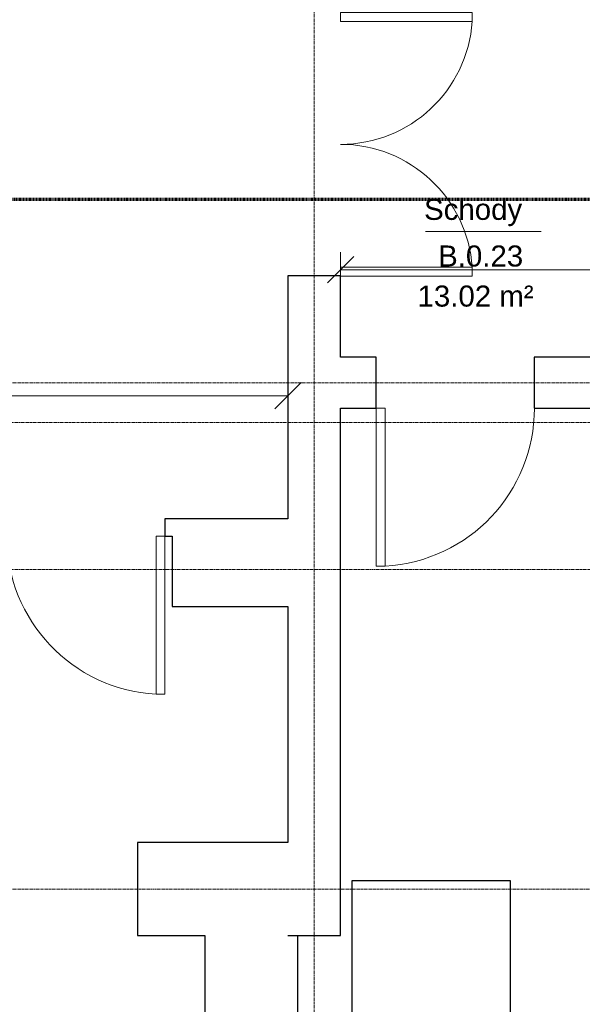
# Model space of a CAD drawing. Header units: millimetres. Extents: x -56965 to 15328, y -25411 to 16900.
# Tile 28 of 69: x -12362 to -9156, y -11851 to -6241. Entities that reach past the tile are written whole.
import ezdxf

# ---------------------------------------------------------------- set-up
doc = ezdxf.new("R2010")
doc.units = ezdxf.units.MM
doc.linetypes.add('Kreska', pattern=[6.35, 3.175, -3.175])
doc.linetypes.add('Linia siatki', pattern=[22.225, 12.7, -3.175, 3.175, -3.175])
for name, color, linetype, lineweight in [('A-ANNO-DIMS', 7, 'Continuous', 5), ('A-ANNO-DIMS-100', 7, 'Continuous', 5), ('A-AREA-IDEN', 7, 'Continuous', 5), ('A-DOOR', 7, 'Continuous', 5), ('A-WALL', 7, 'Continuous', 5), ('G-ANNO-SYMB', 7, 'Continuous', 5), ('S-GRID', 7, 'Continuous', 5)]:
    doc.layers.add(name, color=color, linetype=linetype, lineweight=lineweight)
doc.styles.add('Arial_1', font='arial.ttf', dxfattribs={"width": 0.8, "height": 200})
doc.styles.add('Arial_3', font='arial.ttf', dxfattribs={"height": 120})
doc.dimstyles.new('REVIT_standard', dxfattribs={"dimscale": 304.8, "dimtxt": 204.05188, "dimasz": 0.492126, "dimexe": 0.328084, "dimexo": 0.0625, "dimgap": 0, "dimtad": 1, "dimdec": 0, "dimlfac": 0.1, "dimzin": 0, "dimdsep": 46, "dimtxsty": 'Arial_1', "dimblk1": 'OBLIQUE', "dimblk2": 'OBLIQUE', "dimsah": 1, "dimcen": 0.09, "dimazin": 0, "dimtfac": 1, "dimtdec": 4, "dimtix": 1, "dimtmove": 0, "dimatfit": 3, "dimfxl": 0.328084, "dimfxlon": 1, "dimtvp": 1, "dimtolj": 1, "dimtzin": 0, "dimarcsym": 2})

# ---------------------------------------------------------------- blocks, each defined once
blk = doc.blocks.new('M_Jednoskrzydłowe płytowe - 90-1438493-PARTER')
at = {"layer": 'A-DOOR'}
for p, q in [((399, -50), (399, -950.2)), ((450, -50), (399, -50)), ((450, -50), (450, -950.2)), ((450, -950.2), (399, -950.2))]:
    blk.add_line(p, q, dxfattribs=at)
blk.add_arc((450, -50), 901.7, 180, 266.7576, dxfattribs=at)
blk = doc.blocks.new('M_Jednoskrzydłowe płytowe - 90-1438748-PARTER')
at = {"layer": 'A-DOOR'}
for p, q in [((399, 145), (399, 1045.2)), ((450, 1045.2), (399, 1045.2)), ((450, 145), (450, 1045.2)), ((450, 145), (399, 145))]:
    blk.add_line(p, q, dxfattribs=at)
blk.add_arc((450, 145), 901.7, 93.2424, 180, dxfattribs=at)
blk = doc.blocks.new('M_Jednoskrzydłowe płytowe - 75-1438897-PARTER')
at = {"layer": 'A-DOOR'}
for p, q in [((324, -150), (324, -900)), ((375, -150), (324, -150)), ((375, -150), (375, -900)), ((375, -900), (324, -900))]:
    blk.add_line(p, q, dxfattribs=at)
blk.add_arc((375, -150), 751.7, 180, 266.1097, dxfattribs=at)
blk = doc.blocks.new('DIMBLOCK8-PARTER')
at = {"layer": 'A-ANNO-DIMS-100', "color": 250, "true_color": 0x303030, "transparency": 16777216}
for p, q in [((-29583.4, -8383.8), (-29583.4, -8283.8)), ((-10833.4, -8383.8), (-10833.4, -8283.8)), ((-29583.4, -8383.8), (-29508.4, -8308.8)), ((-10833.4, -8383.8), (-10758.4, -8308.8)), ((-29583.4, -8383.8), (-29658.4, -8458.8)), ((-29583.4, -8383.8), (-10833.4, -8383.8)), ((-29583.4, -8383.8), (-29583.4, -8483.8)), ((-10833.4, -8383.8), (-10908.4, -8458.8)), ((-10833.4, -8383.8), (-10833.4, -8483.8))]:
    blk.add_line(p, q, dxfattribs=at)
at = {"layer": 'A-ANNO-DIMS-100', "color": 0, "transparency": 16777216, "insert": (-20453.3, -8124.2), "char_height": 200, "width": 587.669, "attachment_point": 1, "line_spacing_factor": 0.941778, "style": 'Arial_1'}
blk.add_mtext('1875', dxfattribs=at)
blk = doc.blocks.new('_Oblique')
at = {"color": 0, "linetype": 'ByBlock', "lineweight": -2}
blk.add_line((-0.5, -0.5), (0.5, 0.5), dxfattribs=at)
blk = doc.blocks.new('DIMBLOCK9-PARTER')
at = {"layer": 'A-ANNO-DIMS-100', "color": 250, "true_color": 0x303030, "transparency": 16777216}
for p, q in [((-10533.4, -7665.5), (-10533.4, -7565.5)), ((-5263.4, -7665.5), (-5263.4, -7565.5)), ((-10533.4, -7665.5), (-10458.4, -7590.5)), ((-5263.4, -7665.5), (-5188.4, -7590.5)), ((-10533.4, -7665.5), (-10608.4, -7740.5)), ((-10533.4, -7665.5), (-5263.4, -7665.5)), ((-10533.4, -7665.5), (-10533.4, -7765.5)), ((-5263.4, -7665.5), (-5338.4, -7740.5)), ((-5263.4, -7665.5), (-5263.4, -7765.5))]:
    blk.add_line(p, q, dxfattribs=at)
at = {"layer": 'A-ANNO-DIMS-100', "color": 0, "transparency": 16777216, "insert": (-8082.1, -7405.9), "char_height": 200, "width": 440.752, "attachment_point": 1, "line_spacing_factor": 0.941778, "style": 'Arial_1'}
blk.add_mtext('527', dxfattribs=at)
blk = doc.blocks.new('AN_pomieszczenia - Room Tag With Area-359654-PARTER')
at = {"layer": 'A-AREA-IDEN'}
for p in [(-3.295, 0), (3.295, 0)]:
    blk.add_line(p, (0, 0), dxfattribs=at)

msp = doc.modelspace()

# ---------------------------------------------------------------- linework, layer by layer
for p, q in [((-10467.27706, -11146.58232), (-9567.27706, -11146.58232)), ((-10467.27706, -13246.58232), (-10467.27706, -11146.58232)), ((-9567.27706, -11146.58232), (-9567.27706, -13246.58232))]:
    msp.add_line(p, q)
at = {"layer": 'A-WALL', "lineweight": 25}
for p, q in [((-10533.41602, -7699.40745), (-10833.41602, -7699.40745)), ((-10833.41602, -7699.40745), (-10833.41602, -9084.40745)), ((-10533.41602, -8164.40745), (-10533.41602, -7699.40745)), ((-10330.74084, -8164.40745), (-10533.41602, -8164.40745)), ((-10330.74084, -8454.40745), (-10330.74084, -8164.40745)), ((-5263.41602, -8164.40745), (-9430.74084, -8164.40745)), ((-9430.74084, -8164.40745), (-9430.74084, -8454.40745)), ((-10533.41602, -9804.40745), (-10533.41602, -8454.40745)), ((-10533.41602, -8454.40745), (-10330.74084, -8454.40745)), ((-9430.74084, -8454.40745), (-7736.0912, -8454.40745)), ((-10833.41602, -9084.40745), (-11533.89152, -9084.40745)), ((-11533.89152, -9084.40745), (-11533.89152, -9184.40745)), ((-11533.89152, -9184.40745), (-11493.89152, -9184.40745)), ((-11493.89152, -9184.40745), (-11493.89152, -9584.40745)), ((-11493.89152, -9584.40745), (-10833.41602, -9584.40745)), ((-10833.41602, -9584.40745), (-10833.41602, -10929.40745)), ((-10533.41602, -11459.40745), (-10533.41602, -9804.40745)), ((-10833.41602, -10929.40745), (-11690.24004, -10929.40745)), ((-11690.24004, -10929.40745), (-11690.24004, -11459.40745)), ((-11690.24004, -11459.40745), (-11306.0912, -11459.40745)), ((-11306.0912, -11459.40745), (-11306.0912, -13234.40745)), ((-10833.41602, -11459.40745), (-10533.41602, -11459.40745)), ((-10776.0912, -13284.40745), (-10776.0912, -11459.40745))]:
    msp.add_line(p, q, dxfattribs=at)
at = {"layer": 'G-ANNO-SYMB', "linetype": 'Kreska', "lineweight": 70}
msp.add_line((-55297.31464, -7263.09522), (555.43524, -7263.09522), dxfattribs=at)
at = {"layer": 'S-GRID', "linetype": 'Linia siatki'}
for p, q in [((-10683.41602, 10521.57226), (-10683.41602, -21375.48764)), ((-55866.74056, -8309.40745), (1287.74041, -8309.40745)), ((-54596.74056, -8536.40745), (17.74041, -8536.40745)), ((-54596.74056, -9374.40745), (17.74041, -9374.40745)), ((-55866.74056, -11194.40745), (1287.74041, -11194.40745))]:
    msp.add_line(p, q, dxfattribs=at)

# ---------------------------------------------------------------- block references
at = {"layer": 'A-AREA-IDEN', "xscale": 99.99999999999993, "yscale": 99.99999999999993, "zscale": 99.99999999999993}
msp.add_blockref('AN_pomieszczenia - Room Tag With Area-359654-PARTER', (-9719.4245, -7446.93333), dxfattribs=at)
at = {"layer": 'A-DOOR'}
for name, p, rotation in [('M_Jednoskrzydłowe płytowe - 75-1438897-PARTER', (-10683.41602, -6574.40745), 89.99999999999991), ('M_Jednoskrzydłowe płytowe - 90-1438748-PARTER', (-9880.74084, -8309.40745), 180)]:
    msp.add_blockref(name, p, dxfattribs=dict(at, rotation=rotation))
at = {"layer": 'A-DOOR', "xscale": -1, "rotation": 90.00000000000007}
msp.add_blockref('M_Jednoskrzydłowe płytowe - 75-1438897-PARTER', (-10683.41602, -7327.79036), dxfattribs=at)
at = {"layer": 'A-DOOR'}
msp.add_blockref('M_Jednoskrzydłowe płytowe - 90-1438493-PARTER', (-11983.89152, -9134.40745), dxfattribs=at)

# ---------------------------------------------------------------- texts
at = {"layer": 'A-AREA-IDEN', "char_height": 120, "attachment_point": 1, "style": 'Arial_3'}
for s, insert, width in [('Schody', (-10057.66893, -7261.56706), 729.535625), ('B.0.23', (-9977.58869, -7527.35211), 633.333125), ('13.02 m²', (-10095.04393, -7755.66674), 857.805625)]:
    msp.add_mtext(s, dxfattribs=dict(at, insert=insert, width=width))

# ---------------------------------------------------------------- dimensions: what is measured, and where the dimension line sits
at = {"layer": 'A-ANNO-DIMS', "color": 250, "true_color": 0x303030}
for base, p1, p2, override, picture, middle in [((-5263.41602, -7665.50596), (-10533.41602, -7565.50596), (-5263.41602, -7565.50596), {"dimpost": '<>', "dimfxl": 5270}, 'DIMBLOCK9-PARTER', (-7898.41602, -7563.39136)), ((-10833.41602, -8383.80025), (-29583.41602, -8283.80025), (-10833.41602, -8283.80025), {"dimpost": '<>', "dimfxl": 18750}, 'DIMBLOCK8-PARTER', (-20208.41602, -8281.68565))]:
    dim = msp.add_linear_dim(base=base, p1=p1, p2=p2, dimstyle='REVIT_standard', override=override, dxfattribs=at)
    dim.commit()
    dim.dimension.update_dxf_attribs({"geometry": picture, "text_midpoint": middle})

doc.saveas('drawing.dxf')
